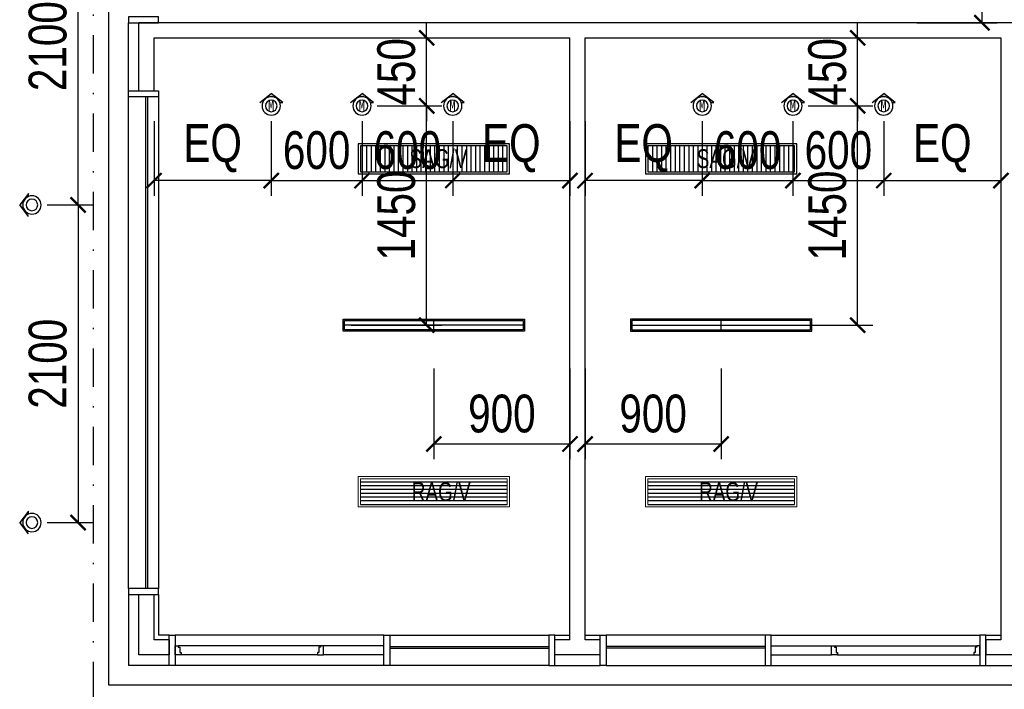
# Model space of a CAD drawing. Header units: millimetres. Extents: x -539149 to -534375, y 505028 to 505469.
# Tile 72 of 135: x -536015 to -535949, y 505186 to 505231. Entities that reach past the tile are written whole.
import ezdxf

# ---------------------------------------------------------------- set-up
doc = ezdxf.new("R2010")
doc.units = ezdxf.units.MM
doc.header["$LTSCALE"] = 10
doc.linetypes.add('DASHDOTX2', pattern=[50.8, 25.4, -12.7, 0, -12.7])
doc.layers.get('Defpoints').update_dxf_attribs({"color": 8})
for name, color, linetype in [('A-建筑-新增墙体', 3, 'Continuous'), ('B-平面-到顶家具H', 30, 'Continuous'), ('B-平面-到顶装饰造型线', 6, 'Continuous'), ('B-平面-完成面造型线', 6, 'Continuous'), ('C-顶棚-灯具', 4, 'Continuous'), ('C-顶棚-灯具尺寸', 4, 'Continuous'), ('C-顶棚-细线', 31, 'Continuous'), ('C-顶棚-造型线', 30, 'Continuous')]:
    doc.layers.add(name, color=color, linetype=linetype)
doc.layers.add('C-顶棚-空调', color=4, linetype='Continuous', lineweight=20)
doc.layers.add('E-空调', color=4, linetype='Continuous', lineweight=20)
doc.styles.add('CCD_DIM', font='txt', dxfattribs={"width": 0.8})
doc.styles.add('STSL', font='txt', dxfattribs={"width": 0.8})
doc.styles.add('宋体', font='txt', dxfattribs={"width": 1.1})
doc.dimstyles.new('1-1', dxfattribs={"dimscale": 0, "dimtxt": 2.5, "dimasz": 1, "dimexe": 1, "dimexo": 1, "dimgap": 0.75, "dimtad": 1, "dimdec": 0, "dimrnd": 0.005, "dimzin": 0, "dimdsep": 46, "dimtxsty": 'CCD_DIM', "dimblk": 'ARCHTICK', "dimcen": 0.13, "dimclrd": 44, "dimclre": 44, "dimclrt": 50, "dimadec": 0, "dimazin": 0, "dimtfac": 1, "dimtdec": 0, "dimtix": 1, "dimtmove": 2, "dimatfit": 3, "dimldrblk": 'HBA_Leader_Dot', "dimfxl": 5, "dimfxlon": 1, "dimtvp": 1, "dimtolj": 1, "dimtzin": 0, "dimarcsym": 0})

# ---------------------------------------------------------------- blocks, each defined once
blk = doc.blocks.new('*E404')
at = {"layer": 'B-平面-到顶家具H'}
for p, q in [((1460, 130), (2510, 130)), ((2510, -70), (1460, -70))]:
    blk.add_line(p, q, dxfattribs=at)
at = {"layer": 'B-平面-完成面造型线'}
for p, q in [((1420, 60), (1020, 60)), ((1420, 0), (1020, 0))]:
    blk.add_line(p, q, dxfattribs=at)
at = {"layer": 'B-平面-完成面造型线', "color": 4}
for p, q in [((1460, 56), (2510, 56)), ((1460, 44), (2510, 44))]:
    blk.add_line(p, q, dxfattribs=at)
at = {"layer": 'B-平面-完成面造型线'}
for points in [[(0, 130), (40, 130), (40, -70), (0, -70)], [(1420, 130), (1460, 130), (1460, -70), (1420, -70)], [(2550, 130), (2510, 130), (2510, -70), (2550, -70)]]:
    blk.add_lwpolyline(points, close=True, dxfattribs=at)
for points in [[(80, 15), (80, 0), (40, 0), (40, 60), (60, 60), (60, 50), (70, 50), (70, 15), (80, 15)], [(980, 15), (980, 0), (1020, 0), (1020, 60), (1000, 60), (1000, 50), (990, 50), (990, 15), (980, 15)]]:
    blk.add_lwpolyline(points, dxfattribs=at)
at = {"layer": 'C-顶棚-细线'}
for p, q in [((1000, 60), (60, 60)), ((980, 0), (80, 0))]:
    blk.add_line(p, q, dxfattribs=at)
at = {"layer": 'C-顶棚-造型线'}
for p, q in [((1420, 130), (40, 130)), ((1420, -70), (40, -70))]:
    blk.add_line(p, q, dxfattribs=at)
blk = doc.blocks.new('*E405')
at = {"layer": 'B-平面-到顶家具H'}
for p, q in [((1460, 130), (2510, 130)), ((2510, -70), (1460, -70))]:
    blk.add_line(p, q, dxfattribs=at)
at = {"layer": 'B-平面-完成面造型线'}
for p, q in [((1420, 60), (1020, 60)), ((1420, 0), (1020, 0))]:
    blk.add_line(p, q, dxfattribs=at)
at = {"layer": 'B-平面-完成面造型线', "color": 4}
for p, q in [((1460, 56), (2510, 56)), ((1460, 44), (2510, 44))]:
    blk.add_line(p, q, dxfattribs=at)
at = {"layer": 'B-平面-完成面造型线'}
for points in [[(0, 130), (40, 130), (40, -70), (0, -70)], [(1420, 130), (1460, 130), (1460, -70), (1420, -70)], [(2550, 130), (2510, 130), (2510, -70), (2550, -70)]]:
    blk.add_lwpolyline(points, close=True, dxfattribs=at)
for points in [[(80, 15), (80, 0), (40, 0), (40, 60), (60, 60), (60, 50), (70, 50), (70, 15), (80, 15)], [(980, 15), (980, 0), (1020, 0), (1020, 60), (1000, 60), (1000, 50), (990, 50), (990, 15), (980, 15)]]:
    blk.add_lwpolyline(points, dxfattribs=at)
at = {"layer": 'C-顶棚-细线'}
for p, q in [((1000, 60), (60, 60)), ((980, 0), (80, 0))]:
    blk.add_line(p, q, dxfattribs=at)
at = {"layer": 'C-顶棚-造型线'}
for p, q in [((1420, 130), (40, 130)), ((1420, -70), (40, -70))]:
    blk.add_line(p, q, dxfattribs=at)
blk = doc.blocks.new('A$C323A0BBE')
at = {"layer": 'C-顶棚-灯具', "color": 8}
for p, q in [((0, 600), (0, -600)), ((-40, 0), (40, 0))]:
    blk.add_line(p, q, dxfattribs=at)
at = {"layer": 'C-顶棚-灯具'}
blk.add_lwpolyline([(-40, -600), (40, -600), (40, 600), (-40, 600)], close=True, dxfattribs=at)
at = {"layer": 'C-顶棚-灯具', "color": 8}
blk.add_lwpolyline([(-30, -590), (30, -590), (30, 590), (-30, 590)], close=True, dxfattribs=at)
blk = doc.blocks.new('射灯(可调角度）')
h = blk.add_hatch(color=9)
edge = h.paths.add_edge_path()
edge.add_line((17.3, 44.1), (17.3, 59))
edge.add_line((17.3, 59), (63.3, 0))
edge.add_line((63.3, 0), (17.3, -59))
edge.add_line((17.3, -59), (17.3, -44.1))
edge.add_ellipse((0, 0), major_axis=(-33.5, 33.5), ratio=1, start_angle=156.4449, end_angle=225)
edge.add_ellipse((0, 0), major_axis=(33.5, 33.5), ratio=1, start_angle=315, end_angle=383.5551)
for p, q in [((17.3, 44.1), (17.3, 59)), ((17.3, 59), (63.3, 0)), ((17.3, -59), (63.3, 0))]:
    blk.add_line(p, q)
blk.add_circle((0, 0), 47.4)
at = {"color": 8}
blk.add_circle((0, 0), 30, dxfattribs=at)
blk = doc.blocks.new('_ArchTick')
at = {"color": 0, "linetype": 'ByBlock', "const_width": 0.15}
blk.add_lwpolyline([(-0.5, -0.5), (0.5, 0.5)], dxfattribs=at)
blk = doc.blocks.new('*D316')
at = {"layer": 'C-顶棚-灯具尺寸', "color": 44, "lineweight": -2, "ltscale": 0.01, "transparency": 16777216}
for p, q in [((-535969.373, 505223.999), (-535969.373, 505219.059)), ((-535963.373, 505223.999), (-535963.373, 505219.059)), ((-535969.373, 505220.059), (-535963.373, 505220.059))]:
    blk.add_line(p, q, dxfattribs=at)
at = {"layer": 'Defpoints', "color": 0, "ltscale": 0.01, "transparency": 16777216}
for p in [(-535969.373, 505224.999), (-535963.373, 505224.999), (-535963.373, 505220.059)]:
    blk.add_point(p, dxfattribs=at)
at = {"layer": 'C-顶棚-灯具尺寸', "color": 44, "lineweight": -2, "ltscale": 0.01, "transparency": 16777216, "rotation": 180}
blk.add_blockref('_ArchTick', (-535969.373, 505220.059), dxfattribs=at)
at = {"layer": 'C-顶棚-灯具尺寸', "color": 44, "lineweight": -2, "ltscale": 0.01, "transparency": 16777216}
blk.add_blockref('_ArchTick', (-535963.373, 505220.059), dxfattribs=at)
at = {"layer": 'C-顶棚-灯具尺寸', "color": 50, "ltscale": 0.01, "transparency": 16777216, "insert": (-535966.373, 505222.059), "char_height": 2.5, "attachment_point": 5, "style": 'CCD_DIM'}
blk.add_mtext('\\A1;600', dxfattribs=at)
blk = doc.blocks.new('HBA_Leader_Dot')
at = {"color": 0, "linetype": 'ByBlock'}
blk.add_line((-5, 0), (-10, 0), dxfattribs=at)
at = {"color": 0, "linetype": 'ByBlock', "const_width": 5}
blk.add_lwpolyline([(-2.5, 0, 1), (2.5, 0, 1)], format="xyb", close=True, dxfattribs=at)
blk = doc.blocks.new('*D317')
at = {"layer": 'C-顶棚-灯具尺寸', "color": 44, "lineweight": -2, "ltscale": 0.01, "transparency": 16777216}
for p, q in [((-535963.373, 505223.999), (-535963.373, 505219.059)), ((-535957.373, 505223.999), (-535957.373, 505219.059)), ((-535963.373, 505220.059), (-535957.373, 505220.059))]:
    blk.add_line(p, q, dxfattribs=at)
at = {"layer": 'Defpoints', "color": 0, "ltscale": 0.01, "transparency": 16777216}
for p in [(-535963.373, 505224.999), (-535957.373, 505224.999), (-535957.373, 505220.059)]:
    blk.add_point(p, dxfattribs=at)
at = {"layer": 'C-顶棚-灯具尺寸', "color": 44, "lineweight": -2, "ltscale": 0.01, "transparency": 16777216, "rotation": 180}
blk.add_blockref('_ArchTick', (-535963.373, 505220.059), dxfattribs=at)
at = {"layer": 'C-顶棚-灯具尺寸', "color": 44, "lineweight": -2, "ltscale": 0.01, "transparency": 16777216}
blk.add_blockref('_ArchTick', (-535957.373, 505220.059), dxfattribs=at)
at = {"layer": 'C-顶棚-灯具尺寸', "color": 50, "ltscale": 0.01, "transparency": 16777216, "insert": (-535960.373, 505222.059), "char_height": 2.5, "attachment_point": 5, "style": 'CCD_DIM'}
blk.add_mtext('\\A1;600', dxfattribs=at)
blk = doc.blocks.new('*D318')
at = {"layer": 'C-顶棚-灯具尺寸', "color": 44, "lineweight": -2, "ltscale": 0.01, "transparency": 16777216}
for p, q in [((-535957.373, 505223.999), (-535957.373, 505219.059)), ((-535949.623, 505223.999), (-535949.623, 505219.059)), ((-535957.373, 505220.059), (-535949.623, 505220.059))]:
    blk.add_line(p, q, dxfattribs=at)
at = {"layer": 'Defpoints', "color": 0, "ltscale": 0.01, "transparency": 16777216}
for p in [(-535957.373, 505224.999), (-535949.623, 505224.999), (-535949.623, 505220.059)]:
    blk.add_point(p, dxfattribs=at)
at = {"layer": 'C-顶棚-灯具尺寸', "color": 44, "lineweight": -2, "ltscale": 0.01, "transparency": 16777216, "rotation": 180}
blk.add_blockref('_ArchTick', (-535957.373, 505220.059), dxfattribs=at)
at = {"layer": 'C-顶棚-灯具尺寸', "color": 44, "lineweight": -2, "ltscale": 0.01, "transparency": 16777216}
blk.add_blockref('_ArchTick', (-535949.623, 505220.059), dxfattribs=at)
at = {"layer": 'C-顶棚-灯具尺寸', "color": 50, "ltscale": 0.01, "transparency": 16777216, "insert": (-535953.498, 505222.198), "char_height": 2.5, "attachment_point": 5, "style": 'CCD_DIM'}
blk.add_mtext('\\A1;EQ', dxfattribs=at)
blk = doc.blocks.new('*D319')
at = {"layer": 'C-顶棚-灯具尺寸', "color": 44, "lineweight": -2, "ltscale": 0.01, "transparency": 16777216}
for p, q in [((-535977.123, 505223.999), (-535977.123, 505219.059)), ((-535969.373, 505223.999), (-535969.373, 505219.059)), ((-535969.373, 505220.059), (-535977.123, 505220.059))]:
    blk.add_line(p, q, dxfattribs=at)
at = {"layer": 'Defpoints', "color": 0, "ltscale": 0.01, "transparency": 16777216}
for p in [(-535977.123, 505224.999), (-535969.373, 505224.999), (-535977.123, 505220.059)]:
    blk.add_point(p, dxfattribs=at)
at = {"layer": 'C-顶棚-灯具尺寸', "color": 44, "lineweight": -2, "ltscale": 0.01, "transparency": 16777216, "rotation": 180}
blk.add_blockref('_ArchTick', (-535977.123, 505220.059), dxfattribs=at)
at = {"layer": 'C-顶棚-灯具尺寸', "color": 44, "lineweight": -2, "ltscale": 0.01, "transparency": 16777216}
blk.add_blockref('_ArchTick', (-535969.373, 505220.059), dxfattribs=at)
at = {"layer": 'C-顶棚-灯具尺寸', "color": 50, "ltscale": 0.01, "transparency": 16777216, "insert": (-535973.248, 505222.198), "char_height": 2.5, "attachment_point": 5, "style": 'CCD_DIM'}
blk.add_mtext('\\A1;EQ', dxfattribs=at)
blk = doc.blocks.new('*D320')
at = {"layer": 'C-顶棚-灯具尺寸', "color": 44, "lineweight": -2, "ltscale": 0.01, "transparency": 16777216}
for p, q in [((-535959.098, 505229.499), (-535959.098, 505230.499)), ((-535962.35, 505229.499), (-535958.098, 505229.499)), ((-535959.098, 505224.999), (-535959.098, 505229.499)), ((-535962.373, 505224.999), (-535958.098, 505224.999)), ((-535959.098, 505224.999), (-535959.098, 505223.999))]:
    blk.add_line(p, q, dxfattribs=at)
at = {"layer": 'Defpoints', "color": 0, "ltscale": 0.01, "transparency": 16777216}
for p in [(-535963.35, 505229.499), (-535959.098, 505229.499), (-535963.373, 505224.999)]:
    blk.add_point(p, dxfattribs=at)
at = {"layer": 'C-顶棚-灯具尺寸', "color": 44, "lineweight": -2, "ltscale": 0.01, "transparency": 16777216}
for p, rotation in [((-535959.098, 505229.499), 270), ((-535959.098, 505224.999), 90)]:
    blk.add_blockref('_ArchTick', p, dxfattribs=dict(at, rotation=rotation))
at = {"layer": 'C-顶棚-灯具尺寸', "color": 50, "ltscale": 0.01, "transparency": 16777216, "insert": (-535961.098, 505227.249), "char_height": 2.5, "attachment_point": 5, "rotation": 90, "style": 'CCD_DIM'}
blk.add_mtext('\\A1;450', dxfattribs=at)
blk = doc.blocks.new('*D321')
at = {"layer": 'C-顶棚-灯具尺寸', "color": 44, "lineweight": -2, "ltscale": 0.01, "transparency": 16777216}
for p, q in [((-535977.123, 505207.642), (-535977.123, 505201.642)), ((-535968.123, 505207.642), (-535968.123, 505201.642)), ((-535968.123, 505202.642), (-535977.123, 505202.642))]:
    blk.add_line(p, q, dxfattribs=at)
at = {"layer": 'Defpoints', "color": 0, "ltscale": 0.01, "transparency": 16777216}
for p in [(-535977.123, 505210.499), (-535968.123, 505210.499), (-535977.123, 505202.642)]:
    blk.add_point(p, dxfattribs=at)
at = {"layer": 'C-顶棚-灯具尺寸', "color": 44, "lineweight": -2, "ltscale": 0.01, "transparency": 16777216, "rotation": 180}
blk.add_blockref('_ArchTick', (-535977.123, 505202.642), dxfattribs=at)
at = {"layer": 'C-顶棚-灯具尺寸', "color": 44, "lineweight": -2, "ltscale": 0.01, "transparency": 16777216}
blk.add_blockref('_ArchTick', (-535968.123, 505202.642), dxfattribs=at)
at = {"layer": 'C-顶棚-灯具尺寸', "color": 50, "ltscale": 0.01, "transparency": 16777216, "insert": (-535972.623, 505204.642), "char_height": 2.5, "attachment_point": 5, "style": 'CCD_DIM'}
blk.add_mtext('\\A1;900', dxfattribs=at)
blk = doc.blocks.new('*D322')
at = {"layer": 'C-顶棚-灯具尺寸', "color": 44, "lineweight": -2, "ltscale": 0.01, "transparency": 16777216}
for p, q in [((-535962.373, 505224.999), (-535958.098, 505224.999)), ((-535959.098, 505210.499), (-535959.098, 505224.999)), ((-535964.098, 505210.499), (-535958.098, 505210.499))]:
    blk.add_line(p, q, dxfattribs=at)
at = {"layer": 'Defpoints', "color": 0, "ltscale": 0.01, "transparency": 16777216}
for p in [(-535963.373, 505224.999), (-535959.098, 505224.999), (-535966.648, 505210.499)]:
    blk.add_point(p, dxfattribs=at)
at = {"layer": 'C-顶棚-灯具尺寸', "color": 44, "lineweight": -2, "ltscale": 0.01, "transparency": 16777216}
for p, rotation in [((-535959.098, 505224.999), 90), ((-535959.098, 505210.499), 270)]:
    blk.add_blockref('_ArchTick', p, dxfattribs=dict(at, rotation=rotation))
at = {"layer": 'C-顶棚-灯具尺寸', "color": 50, "ltscale": 0.01, "transparency": 16777216, "insert": (-535961.098, 505217.749), "char_height": 2.5, "attachment_point": 5, "rotation": 90, "style": 'CCD_DIM'}
blk.add_mtext('\\A1;1450', dxfattribs=at)
blk = doc.blocks.new('*D323')
at = {"layer": 'C-顶棚-灯具尺寸', "color": 44, "lineweight": -2, "ltscale": 0.01, "transparency": 16777216}
for p, q in [((-535997.873, 505223.999), (-535997.873, 505219.059)), ((-535991.873, 505223.999), (-535991.873, 505219.059)), ((-535997.873, 505220.059), (-535991.873, 505220.059))]:
    blk.add_line(p, q, dxfattribs=at)
at = {"layer": 'Defpoints', "color": 0, "ltscale": 0.01, "transparency": 16777216}
for p in [(-535997.873, 505224.999), (-535991.873, 505224.999), (-535991.873, 505220.059)]:
    blk.add_point(p, dxfattribs=at)
at = {"layer": 'C-顶棚-灯具尺寸', "color": 44, "lineweight": -2, "ltscale": 0.01, "transparency": 16777216, "rotation": 180}
blk.add_blockref('_ArchTick', (-535997.873, 505220.059), dxfattribs=at)
at = {"layer": 'C-顶棚-灯具尺寸', "color": 44, "lineweight": -2, "ltscale": 0.01, "transparency": 16777216}
blk.add_blockref('_ArchTick', (-535991.873, 505220.059), dxfattribs=at)
at = {"layer": 'C-顶棚-灯具尺寸', "color": 50, "ltscale": 0.01, "transparency": 16777216, "insert": (-535994.873, 505222.059), "char_height": 2.5, "attachment_point": 5, "style": 'CCD_DIM'}
blk.add_mtext('\\A1;600', dxfattribs=at)
blk = doc.blocks.new('*D324')
at = {"layer": 'C-顶棚-灯具尺寸', "color": 44, "lineweight": -2, "ltscale": 0.01, "transparency": 16777216}
for p, q in [((-535991.873, 505223.999), (-535991.873, 505219.059)), ((-535985.873, 505223.999), (-535985.873, 505219.059)), ((-535991.873, 505220.059), (-535985.873, 505220.059))]:
    blk.add_line(p, q, dxfattribs=at)
at = {"layer": 'Defpoints', "color": 0, "ltscale": 0.01, "transparency": 16777216}
for p in [(-535991.873, 505224.999), (-535985.873, 505224.999), (-535985.873, 505220.059)]:
    blk.add_point(p, dxfattribs=at)
at = {"layer": 'C-顶棚-灯具尺寸', "color": 44, "lineweight": -2, "ltscale": 0.01, "transparency": 16777216, "rotation": 180}
blk.add_blockref('_ArchTick', (-535991.873, 505220.059), dxfattribs=at)
at = {"layer": 'C-顶棚-灯具尺寸', "color": 44, "lineweight": -2, "ltscale": 0.01, "transparency": 16777216}
blk.add_blockref('_ArchTick', (-535985.873, 505220.059), dxfattribs=at)
at = {"layer": 'C-顶棚-灯具尺寸', "color": 50, "ltscale": 0.01, "transparency": 16777216, "insert": (-535988.873, 505222.059), "char_height": 2.5, "attachment_point": 5, "style": 'CCD_DIM'}
blk.add_mtext('\\A1;600', dxfattribs=at)
blk = doc.blocks.new('*D325')
at = {"layer": 'C-顶棚-灯具尺寸', "color": 44, "lineweight": -2, "ltscale": 0.01, "transparency": 16777216}
for p, q in [((-535985.873, 505223.999), (-535985.873, 505219.059)), ((-535978.123, 505223.999), (-535978.123, 505219.059)), ((-535985.873, 505220.059), (-535978.123, 505220.059))]:
    blk.add_line(p, q, dxfattribs=at)
at = {"layer": 'Defpoints', "color": 0, "ltscale": 0.01, "transparency": 16777216}
for p in [(-535985.873, 505224.999), (-535978.123, 505224.999), (-535978.123, 505220.059)]:
    blk.add_point(p, dxfattribs=at)
at = {"layer": 'C-顶棚-灯具尺寸', "color": 44, "lineweight": -2, "ltscale": 0.01, "transparency": 16777216, "rotation": 180}
blk.add_blockref('_ArchTick', (-535985.873, 505220.059), dxfattribs=at)
at = {"layer": 'C-顶棚-灯具尺寸', "color": 44, "lineweight": -2, "ltscale": 0.01, "transparency": 16777216}
blk.add_blockref('_ArchTick', (-535978.123, 505220.059), dxfattribs=at)
at = {"layer": 'C-顶棚-灯具尺寸', "color": 50, "ltscale": 0.01, "transparency": 16777216, "insert": (-535981.998, 505222.198), "char_height": 2.5, "attachment_point": 5, "style": 'CCD_DIM'}
blk.add_mtext('\\A1;EQ', dxfattribs=at)
blk = doc.blocks.new('*D326')
at = {"layer": 'C-顶棚-灯具尺寸', "color": 44, "lineweight": -2, "ltscale": 0.01, "transparency": 16777216}
for p, q in [((-536005.623, 505223.999), (-536005.623, 505219.059)), ((-535997.873, 505223.999), (-535997.873, 505219.059)), ((-535997.873, 505220.059), (-536005.623, 505220.059))]:
    blk.add_line(p, q, dxfattribs=at)
at = {"layer": 'Defpoints', "color": 0, "ltscale": 0.01, "transparency": 16777216}
for p in [(-536005.623, 505224.999), (-535997.873, 505224.999), (-536005.623, 505220.059)]:
    blk.add_point(p, dxfattribs=at)
at = {"layer": 'C-顶棚-灯具尺寸', "color": 44, "lineweight": -2, "ltscale": 0.01, "transparency": 16777216, "rotation": 180}
blk.add_blockref('_ArchTick', (-536005.623, 505220.059), dxfattribs=at)
at = {"layer": 'C-顶棚-灯具尺寸', "color": 44, "lineweight": -2, "ltscale": 0.01, "transparency": 16777216}
blk.add_blockref('_ArchTick', (-535997.873, 505220.059), dxfattribs=at)
at = {"layer": 'C-顶棚-灯具尺寸', "color": 50, "ltscale": 0.01, "transparency": 16777216, "insert": (-536001.748, 505222.198), "char_height": 2.5, "attachment_point": 5, "style": 'CCD_DIM'}
blk.add_mtext('\\A1;EQ', dxfattribs=at)
blk = doc.blocks.new('*D327')
at = {"layer": 'C-顶棚-灯具尺寸', "color": 44, "lineweight": -2, "ltscale": 0.01, "transparency": 16777216}
for p, q in [((-535987.598, 505229.499), (-535987.598, 505230.499)), ((-535990.85, 505229.499), (-535986.598, 505229.499)), ((-535987.598, 505224.999), (-535987.598, 505229.499)), ((-535990.873, 505224.999), (-535986.598, 505224.999)), ((-535987.598, 505224.999), (-535987.598, 505223.999))]:
    blk.add_line(p, q, dxfattribs=at)
at = {"layer": 'Defpoints', "color": 0, "ltscale": 0.01, "transparency": 16777216}
for p in [(-535991.85, 505229.499), (-535987.598, 505229.499), (-535991.873, 505224.999)]:
    blk.add_point(p, dxfattribs=at)
at = {"layer": 'C-顶棚-灯具尺寸', "color": 44, "lineweight": -2, "ltscale": 0.01, "transparency": 16777216}
for p, rotation in [((-535987.598, 505229.499), 270), ((-535987.598, 505224.999), 90)]:
    blk.add_blockref('_ArchTick', p, dxfattribs=dict(at, rotation=rotation))
at = {"layer": 'C-顶棚-灯具尺寸', "color": 50, "ltscale": 0.01, "transparency": 16777216, "insert": (-535989.598, 505227.249), "char_height": 2.5, "attachment_point": 5, "rotation": 90, "style": 'CCD_DIM'}
blk.add_mtext('\\A1;450', dxfattribs=at)
blk = doc.blocks.new('*D328')
at = {"layer": 'C-顶棚-灯具尺寸', "color": 44, "lineweight": -2, "ltscale": 0.01, "transparency": 16777216}
for p, q in [((-535987.123, 505207.642), (-535987.123, 505201.642)), ((-535978.123, 505207.642), (-535978.123, 505201.642)), ((-535978.123, 505202.642), (-535987.123, 505202.642))]:
    blk.add_line(p, q, dxfattribs=at)
at = {"layer": 'Defpoints', "color": 0, "ltscale": 0.01, "transparency": 16777216}
for p in [(-535987.123, 505210.499), (-535978.123, 505210.499), (-535987.123, 505202.642)]:
    blk.add_point(p, dxfattribs=at)
at = {"layer": 'C-顶棚-灯具尺寸', "color": 44, "lineweight": -2, "ltscale": 0.01, "transparency": 16777216, "rotation": 180}
blk.add_blockref('_ArchTick', (-535987.123, 505202.642), dxfattribs=at)
at = {"layer": 'C-顶棚-灯具尺寸', "color": 44, "lineweight": -2, "ltscale": 0.01, "transparency": 16777216}
blk.add_blockref('_ArchTick', (-535978.123, 505202.642), dxfattribs=at)
at = {"layer": 'C-顶棚-灯具尺寸', "color": 50, "ltscale": 0.01, "transparency": 16777216, "insert": (-535982.623, 505204.642), "char_height": 2.5, "attachment_point": 5, "style": 'CCD_DIM'}
blk.add_mtext('\\A1;900', dxfattribs=at)
blk = doc.blocks.new('*D329')
at = {"layer": 'C-顶棚-灯具尺寸', "color": 44, "lineweight": -2, "ltscale": 0.01, "transparency": 16777216}
for p, q in [((-535990.873, 505224.999), (-535986.598, 505224.999)), ((-535987.598, 505210.499), (-535987.598, 505224.999)), ((-535992.598, 505210.499), (-535986.598, 505210.499))]:
    blk.add_line(p, q, dxfattribs=at)
at = {"layer": 'Defpoints', "color": 0, "ltscale": 0.01, "transparency": 16777216}
for p in [(-535991.873, 505224.999), (-535987.598, 505224.999), (-535995.148, 505210.499)]:
    blk.add_point(p, dxfattribs=at)
at = {"layer": 'C-顶棚-灯具尺寸', "color": 44, "lineweight": -2, "ltscale": 0.01, "transparency": 16777216}
for p, rotation in [((-535987.598, 505224.999), 90), ((-535987.598, 505210.499), 270)]:
    blk.add_blockref('_ArchTick', p, dxfattribs=dict(at, rotation=rotation))
at = {"layer": 'C-顶棚-灯具尺寸', "color": 50, "ltscale": 0.01, "transparency": 16777216, "insert": (-535989.598, 505217.749), "char_height": 2.5, "attachment_point": 5, "rotation": 90, "style": 'CCD_DIM'}
blk.add_mtext('\\A1;1450', dxfattribs=at)
blk = doc.blocks.new('*D334')
at = {"layer": 'C-顶棚-灯具尺寸', "color": 44, "lineweight": -2, "ltscale": 0.01, "transparency": 16777216}
for p, q in [((-535955.188, 505242.499), (-535949.876, 505242.499)), ((-535950.876, 505242.499), (-535950.876, 505230.499)), ((-535955.188, 505230.499), (-535949.876, 505230.499))]:
    blk.add_line(p, q, dxfattribs=at)
at = {"layer": 'Defpoints', "color": 0, "ltscale": 0.01, "transparency": 16777216}
for p in [(-535956.188, 505242.499), (-535956.188, 505230.499), (-535950.876, 505230.499)]:
    blk.add_point(p, dxfattribs=at)
at = {"layer": 'C-顶棚-灯具尺寸', "color": 44, "lineweight": -2, "ltscale": 0.01, "transparency": 16777216}
for p, rotation in [((-535950.876, 505242.499), 90), ((-535950.876, 505230.499), 270)]:
    blk.add_blockref('_ArchTick', p, dxfattribs=dict(at, rotation=rotation))
at = {"layer": 'C-顶棚-灯具尺寸', "color": 50, "ltscale": 0.01, "transparency": 16777216, "insert": (-535952.876, 505236.499), "char_height": 2.5, "attachment_point": 5, "rotation": 90, "style": 'CCD_DIM'}
blk.add_mtext('\\A1;1200', dxfattribs=at)
blk = doc.blocks.new('*D389')
at = {"layer": 'C-顶棚-灯具尺寸', "color": 44, "lineweight": -2, "ltscale": 0.01, "transparency": 16777216}
for p, q in [((-536012.698, 505239.449), (-536009.648, 505239.449)), ((-536010.648, 505218.449), (-536010.648, 505239.449)), ((-536012.698, 505218.449), (-536009.648, 505218.449))]:
    blk.add_line(p, q, dxfattribs=at)
at = {"layer": 'Defpoints', "color": 0, "ltscale": 0.01, "transparency": 16777216}
for p in [(-536013.698, 505239.449), (-536010.648, 505239.449), (-536013.698, 505218.449)]:
    blk.add_point(p, dxfattribs=at)
at = {"layer": 'C-顶棚-灯具尺寸', "color": 44, "lineweight": -2, "ltscale": 0.01, "transparency": 16777216}
for p, rotation in [((-536010.648, 505239.449), 90), ((-536010.648, 505218.449), 270)]:
    blk.add_blockref('_ArchTick', p, dxfattribs=dict(at, rotation=rotation))
at = {"layer": 'C-顶棚-灯具尺寸', "color": 50, "ltscale": 0.01, "transparency": 16777216, "insert": (-536012.648, 505228.949), "char_height": 2.5, "attachment_point": 5, "rotation": 90, "style": 'CCD_DIM'}
blk.add_mtext('\\A1;2100', dxfattribs=at)
blk = doc.blocks.new('*D390')
at = {"layer": 'C-顶棚-灯具尺寸', "color": 44, "lineweight": -2, "ltscale": 0.01, "transparency": 16777216}
for p, q in [((-536012.698, 505218.449), (-536009.648, 505218.449)), ((-536010.648, 505218.449), (-536010.648, 505197.449)), ((-536012.698, 505197.449), (-536009.648, 505197.449))]:
    blk.add_line(p, q, dxfattribs=at)
at = {"layer": 'Defpoints', "color": 0, "ltscale": 0.01, "transparency": 16777216}
for p in [(-536013.698, 505218.449), (-536013.698, 505197.449), (-536010.648, 505197.449)]:
    blk.add_point(p, dxfattribs=at)
at = {"layer": 'C-顶棚-灯具尺寸', "color": 44, "lineweight": -2, "ltscale": 0.01, "transparency": 16777216}
for p, rotation in [((-536010.648, 505218.449), 90), ((-536010.648, 505197.449), 270)]:
    blk.add_blockref('_ArchTick', p, dxfattribs=dict(at, rotation=rotation))
at = {"layer": 'C-顶棚-灯具尺寸', "color": 50, "ltscale": 0.01, "transparency": 16777216, "insert": (-536012.648, 505207.949), "char_height": 2.5, "attachment_point": 5, "rotation": 90, "style": 'CCD_DIM'}
blk.add_mtext('\\A1;2100', dxfattribs=at)
blk = doc.blocks.new('*U197')
at = {"layer": 'C-顶棚-灯具'}
h = blk.add_hatch(dxfattribs=at)
h.set_pattern_fill('_USER', color=8, scale=30, angle=90, style=0, pattern_type=0)
h.set_pattern_definition([(90, (15, 15), (-30, 2e-15), [])])
h.paths.add_polyline_path([(15, 185), (15, 15), (985, 15), (985, 185)])
at = {"layer": 'C-顶棚-灯具', "linetype": 'ByBlock'}
blk.add_lwpolyline([(0, 200), (0, 0), (1000, 0), (1000, 200)], close=True, dxfattribs=at)
at = {"layer": 'C-顶棚-灯具', "color": 8}
blk.add_lwpolyline([(15, 185), (15, 15), (985, 15), (985, 185)], close=True, dxfattribs=at)
at = {"layer": 'C-顶棚-灯具', "style": 'STSL', "width": 0.75}
blk.add_text('SAG/V', height=125, dxfattribs=at).set_placement((338.5, 38.7))
blk = doc.blocks.new('A$C6A8D0C23')
at = {"layer": 'C-顶棚-灯具'}
h = blk.add_hatch(dxfattribs=at)
h.set_pattern_fill('_USER', color=8, scale=25, style=0, pattern_type=0)
h.set_pattern_definition([(0, (15, 15), (0, 25), [])])
h.paths.add_polyline_path([(15, 185), (15, 15), (985, 15), (985, 185)])
at = {"layer": 'C-顶棚-空调', "color": 8}
blk.add_lwpolyline([(15, 185), (15, 15), (985, 15), (985, 185)], close=True, dxfattribs=at)
at = {"layer": 'E-空调', "linetype": 'ByBlock'}
blk.add_lwpolyline([(0, 200), (0, 0), (1000, 0), (1000, 200)], close=True, dxfattribs=at)
at = {"layer": 'E-空调', "style": 'STSL', "width": 0.75}
blk.add_text('RAG/V', height=125, dxfattribs=at).set_placement((353.9, 36))

msp = doc.modelspace()

# ---------------------------------------------------------------- linework, layer by layer
at = {"layer": 'A-建筑-新增墙体', "ltscale": 0.01}
for p, q in [((-535907.073, 505230.499, 0.069), (-536006.623, 505230.498, 0.069)), ((-536006.623, 505225.999, 0.069), (-536006.623, 505230.498, 0.069)), ((-536005.623, 505229.499, 0.069), (-535978.123, 505229.499, 0.069)), ((-536005.623, 505225.999, 0.069), (-536005.623, 505229.499, 0.069)), ((-535978.123, 505189.699, 0.069), (-535978.123, 505229.499, 0.069)), ((-535977.123, 505189.699, 0.069), (-535977.123, 505229.499, 0.069)), ((-535977.123, 505229.499, 0.069), (-535949.623, 505229.499, 0.069)), ((-535949.623, 505229.499, 0.069), (-535949.623, 505189.699, 0.069)), ((-536006.623, 505225.999, 0.069), (-536005.623, 505225.999, 0.069)), ((-536006.623, 505188.699, 0.069), (-536006.623, 505192.699, 0.069)), ((-536006.623, 505192.699, 0.069), (-536005.623, 505192.699, 0.069)), ((-536005.623, 505189.699, 0.069), (-536005.623, 505192.699, 0.069)), ((-536004.623, 505189.699, 0.069), (-536005.623, 505189.699, 0.069)), ((-536004.623, 505189.699, 0.069), (-536004.623, 505188.699, 0.069)), ((-535978.123, 505189.699, 0.069), (-535979.123, 505189.699, 0.069)), ((-535979.123, 505188.699, 0.069), (-535979.123, 505189.699, 0.069)), ((-535976.123, 505189.699, 0.069), (-535977.123, 505189.699, 0.069)), ((-535976.123, 505188.699, 0.069), (-535976.123, 505189.699, 0.069)), ((-535949.623, 505189.699, 0.069), (-535950.623, 505189.699, 0.069)), ((-535950.623, 505189.699, 0.069), (-535950.623, 505188.699, 0.069)), ((-536004.623, 505188.699, 0.069), (-536006.623, 505188.699, 0.069)), ((-535976.123, 505188.699, 0.069), (-535979.123, 505188.699, 0.069)), ((-535947.623, 505188.699, 0.069), (-535950.623, 505188.699, 0.069))]:
    msp.add_line(p, q, dxfattribs=at)
at = {"layer": 'B-平面-到顶家具H', "ltscale": 0.01}
for p, q in [((-536007.323, 505193.099, 0.069), (-536007.323, 505225.599, 0.069)), ((-536005.323, 505225.599, 0.069), (-536005.323, 505193.099, 0.069))]:
    msp.add_line(p, q, dxfattribs=at)
at = {"layer": 'B-平面-到顶装饰造型线', "color": 4, "ltscale": 0.01}
for p, q in [((-536006.183, 505225.599, 0.069), (-536006.183, 505193.099, 0.069)), ((-536006.063, 505225.599, 0.069), (-536006.063, 505193.099, 0.069))]:
    msp.add_line(p, q, dxfattribs=at)
at = {"layer": 'B-平面-完成面造型线', "ltscale": 0.01, "elevation": 0.069}
for points in [[(-536005.323, 505230.498), (-536005.323, 505230.898), (-536007.323, 505230.898), (-536007.323, 505230.498)], [(-536005.323, 505225.999), (-536005.323, 505225.599), (-536007.323, 505225.599), (-536007.323, 505225.999)], [(-536005.323, 505192.699), (-536005.323, 505193.099), (-536007.323, 505193.099), (-536007.323, 505192.699)]]:
    msp.add_lwpolyline(points, close=True, dxfattribs=at)
at = {"layer": 'C-顶棚-细线', "ltscale": 0.01}
for p, q in [((-536007.323, 505192.699, 0.069), (-536007.323, 505187.999, 0.069)), ((-536005.323, 505192.699, 0.069), (-536005.323, 505189.999, 0.069)), ((-536004.623, 505189.999, 0.069), (-536005.323, 505189.999, 0.069)), ((-535979.123, 505189.999, 0.069), (-535978.123, 505189.999, 0.069)), ((-535977.123, 505189.999, 0.069), (-535976.123, 505189.999, 0.069)), ((-535950.623, 505189.999, 0.069), (-535949.623, 505189.999, 0.069)), ((-536004.623, 505187.999, 0.069), (-536007.323, 505187.999, 0.069)), ((-535979.123, 505187.999, 0.069), (-535976.123, 505187.999, 0.069)), ((-535950.623, 505187.999, 0.069), (-535947.623, 505187.999, 0.069))]:
    msp.add_line(p, q, dxfattribs=at)
at = {"layer": 'C-顶棚-造型线', "ltscale": 0.01}
msp.add_line((-536007.323, 505225.999, 0.069), (-536007.323, 505230.498, 0.069), dxfattribs=at)
at = {"layer": 'C-顶棚-造型线', "color": 51, "linetype": 'DASHDOTX2', "ltscale": 0.01, "elevation": 0.069}
msp.add_lwpolyline([(-536009.623, 505280.099), (-535865.073, 505280.099), (-535865.073, 505185.699), (-536009.623, 505185.699)], close=True, dxfattribs=at)
at = {"layer": 'C-顶棚-造型线', "ltscale": 0.01, "elevation": 0.069}
msp.add_lwpolyline([(-536008.623, 505279.099), (-535866.073, 505279.099), (-535866.073, 505186.699), (-536008.623, 505186.699)], close=True, dxfattribs=at)

# ---------------------------------------------------------------- block references
at = {"ltscale": 0.01, "yscale": 0.01, "zscale": 0.01}
for name, p, xscale in [('*E404', (-536004.623, 505188.699, 0.069), 0.01), ('*E405', (-535950.623, 505188.699, 0.069), -0.01)]:
    msp.add_blockref(name, p, dxfattribs=dict(at, xscale=xscale))
at = {"layer": 'C-顶棚-灯具', "linetype": 'ByBlock', "ltscale": 0.01, "xscale": -0.0128000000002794, "yscale": 0.0128000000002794, "zscale": 0.0128, "rotation": 270}
for p in [(-535997.873, 505224.999, 0.069), (-535991.873, 505224.999, 0.069), (-535985.873, 505224.999, 0.069), (-535969.373, 505224.999, 0.069), (-535963.373, 505224.999, 0.069), (-535957.373, 505224.999, 0.069)]:
    msp.add_blockref('射灯(可调角度）', p, dxfattribs=at)
at = {"layer": 'C-顶棚-灯具', "ltscale": 0.01, "xscale": 0.01, "yscale": 0.01, "zscale": 0.01}
for name, p in [('*U197', (-535992.123, 505220.499, 0.069)), ('*U197', (-535973.123, 505220.499, 0.069)), ('A$C6A8D0C23', (-535992.123, 505198.499, 0.069)), ('A$C6A8D0C23', (-535973.123, 505198.499, 0.069))]:
    msp.add_blockref(name, p, dxfattribs=at)
at = {"layer": 'C-顶棚-灯具', "linetype": 'ByBlock', "ltscale": 0.01, "xscale": -0.0128000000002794, "yscale": 0.0128000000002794, "zscale": 0.0128}
for p in [(-536013.698, 505218.449, 0.069), (-536013.698, 505197.449, 0.069)]:
    msp.add_blockref('射灯(可调角度）', p, dxfattribs=at)
at = {"layer": 'C-顶棚-灯具', "ltscale": 0.01, "yscale": 0.01, "zscale": 0.01}
for p, xscale, rotation in [((-535987.123, 505210.499, 0.069), -0.01, 270), ((-535968.123, 505210.499, 0.069), 0.01, 90)]:
    msp.add_blockref('A$C323A0BBE', p, dxfattribs=dict(at, xscale=xscale, rotation=rotation))

# ---------------------------------------------------------------- texts
at = {"layer": 'C-顶棚-灯具', "linetype": 'ByBlock', "ltscale": 0.01, "style": '宋体', "width": 0.8}
for p in [(-535998.089, 505224.629, 0.069), (-535992.089, 505224.629, 0.069), (-535986.089, 505224.629, 0.069), (-535969.589, 505224.629, 0.069), (-535963.589, 505224.629, 0.069), (-535957.589, 505224.629, 0.069)]:
    msp.add_text('M', height=0.75, dxfattribs=at).set_placement(p)

# ---------------------------------------------------------------- dimensions: what is measured, and where the dimension line sits
at = {"layer": 'C-顶棚-灯具尺寸', "ltscale": 0.01}
for base, p1, p2, angle, picture, middle in [((-535950.876, 505230.499, 0.069), (-535956.188, 505242.499, 0.069), (-535956.188, 505230.499, 0.069), 270, '*D334', (-535952.876, 505236.499, 0.069)), ((-536010.648, 505239.449, 0.069), (-536013.698, 505218.449, 0.069), (-536013.698, 505239.449, 0.069), 270, '*D389', (-536012.648, 505228.949, 0.069)), ((-535987.598, 505229.499, 0.069), (-535991.873, 505224.999, 0.069), (-535991.85, 505229.499, 0.069), 90, '*D327', (-535989.598, 505227.249, 0.069)), ((-535959.098, 505229.499, 0.069), (-535963.373, 505224.999, 0.069), (-535963.35, 505229.499, 0.069), 90, '*D320', (-535961.098, 505227.249, 0.069)), ((-535987.598, 505224.999, 0.069), (-535995.148, 505210.499, 0.069), (-535991.873, 505224.999, 0.069), 90, '*D329', (-535989.598, 505217.749, 0.069)), ((-535959.098, 505224.999, 0.069), (-535966.648, 505210.499, 0.069), (-535963.373, 505224.999, 0.069), 90, '*D322', (-535961.098, 505217.749, 0.069)), ((-536010.648, 505197.449, 0.069), (-536013.698, 505218.449, 0.069), (-536013.698, 505197.449, 0.069), 90, '*D390', (-536012.648, 505207.949, 0.069))]:
    dim = msp.add_linear_dim(base=base, p1=p1, p2=p2, angle=angle, dimstyle='1-1', override={"dimscale": 1, "dimlfac": 100}, dxfattribs=at)
    dim.commit()
    dim.dimension.update_dxf_attribs({"geometry": picture, "text_midpoint": middle})
for base, p1, p2, picture, middle in [((-536005.623, 505220.059, 0.069), (-535997.873, 505224.999, 0.069), (-536005.623, 505224.999, 0.069), '*D326', (-536001.748, 505222.198, 0.069)), ((-535977.123, 505220.059, 0.069), (-535969.373, 505224.999, 0.069), (-535977.123, 505224.999, 0.069), '*D319', (-535973.248, 505222.198, 0.069))]:
    dim = msp.add_linear_dim(base=base, p1=p1, p2=p2, angle=180, text='EQ', dimstyle='1-1', override={"dimscale": 1, "dimlfac": 100}, dxfattribs=at)
    dim.commit()
    dim.dimension.update_dxf_attribs({"geometry": picture, "text_midpoint": middle})
for base, p1, p2, picture, middle in [((-535991.873, 505220.059, 0.069), (-535997.873, 505224.999, 0.069), (-535991.873, 505224.999, 0.069), '*D323', (-535994.873, 505222.059, 0.069)), ((-535985.873, 505220.059, 0.069), (-535991.873, 505224.999, 0.069), (-535985.873, 505224.999, 0.069), '*D324', (-535988.873, 505222.059, 0.069)), ((-535963.373, 505220.059, 0.069), (-535969.373, 505224.999, 0.069), (-535963.373, 505224.999, 0.069), '*D316', (-535966.373, 505222.059, 0.069)), ((-535957.373, 505220.059, 0.069), (-535963.373, 505224.999, 0.069), (-535957.373, 505224.999, 0.069), '*D317', (-535960.373, 505222.059, 0.069)), ((-535987.123, 505202.642, 0.069), (-535978.123, 505210.499, 0.069), (-535987.123, 505210.499, 0.069), '*D328', (-535982.623, 505204.642, 0.069)), ((-535977.123, 505202.642, 0.069), (-535968.123, 505210.499, 0.069), (-535977.123, 505210.499, 0.069), '*D321', (-535972.623, 505204.642, 0.069))]:
    dim = msp.add_linear_dim(base=base, p1=p1, p2=p2, dimstyle='1-1', override={"dimscale": 1, "dimlfac": 100}, dxfattribs=at)
    dim.commit()
    dim.dimension.update_dxf_attribs({"geometry": picture, "text_midpoint": middle})
for base, p1, p2, picture, middle in [((-535978.123, 505220.059, 0.069), (-535985.873, 505224.999, 0.069), (-535978.123, 505224.999, 0.069), '*D325', (-535981.998, 505222.198, 0.069)), ((-535949.623, 505220.059, 0.069), (-535957.373, 505224.999, 0.069), (-535949.623, 505224.999, 0.069), '*D318', (-535953.498, 505222.198, 0.069))]:
    dim = msp.add_linear_dim(base=base, p1=p1, p2=p2, text='EQ', dimstyle='1-1', override={"dimscale": 1, "dimlfac": 100}, dxfattribs=at)
    dim.commit()
    dim.dimension.update_dxf_attribs({"geometry": picture, "text_midpoint": middle})

doc.saveas('drawing.dxf')
